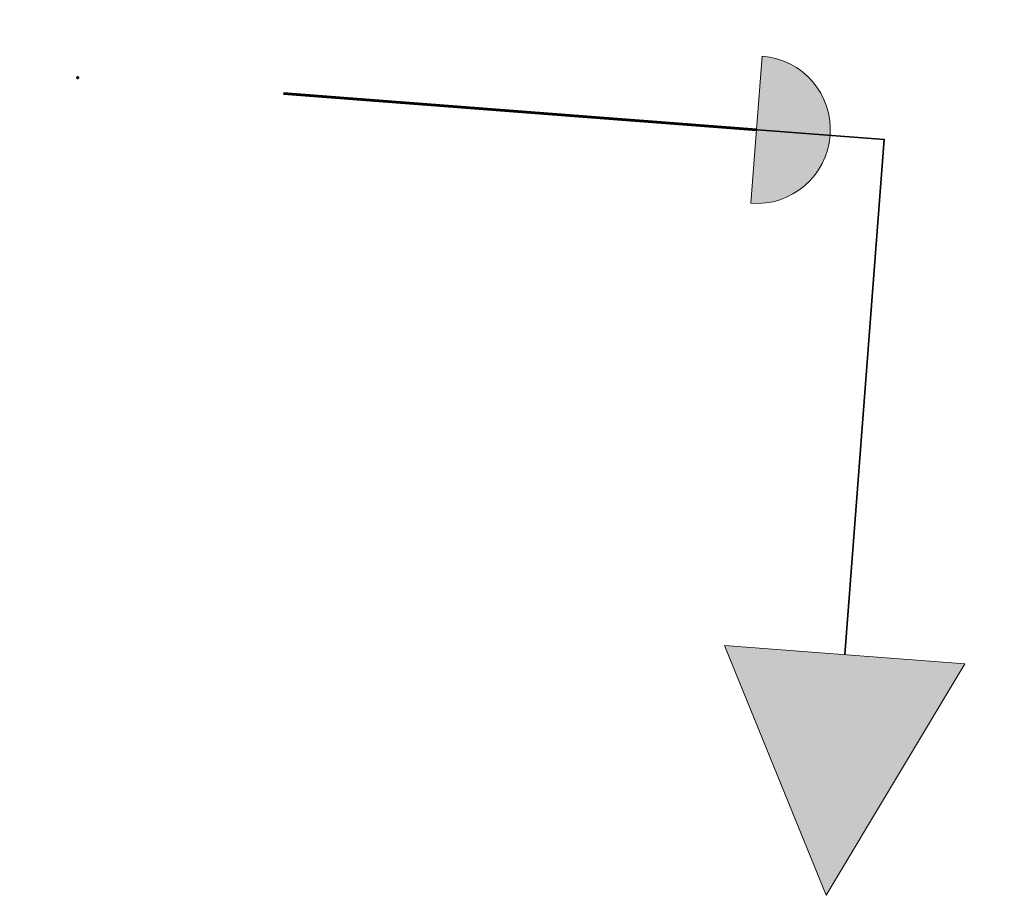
# Model space of a CAD drawing. Header units: feet. Extents: x 2273583 to 4547507, y 502165 to 1005095.
# Tile 2 of 2: x 4547501.66 to 4547507.39, y 1005089.95 to 1005095.08. Entities that reach past the tile are written whole.
import ezdxf

# ---------------------------------------------------------------- set-up
doc = ezdxf.new("R2010")
doc.units = ezdxf.units.FT
doc.header["$LTSCALE"] = 20
doc.header["$MEASUREMENT"] = 0
doc.linetypes.add('foctvex', pattern=[0])
doc.layers.add('SG_P_Detection', color=7, linetype='Continuous', lineweight=35, true_color=0xb22222)
doc.layers.add('SG_P_Heads', color=2, linetype='Continuous', lineweight=35, true_color=0xffff00)

# ---------------------------------------------------------------- blocks, each defined once
blk = doc.blocks.new('PED1P')
at = {"layer": 'SG_P_Heads', "linetype": 'foctvex', "true_color": 0xa56100}
blk.add_hatch(color=44, dxfattribs=at).paths.add_polyline_path([(0.27, -0.15), (0.2, -0.15), (0.235, -0.22)])
at = {"layer": 'SG_P_Heads', "color": 44, "linetype": 'Continuous', "lineweight": 35, "true_color": 0xa56100, "flags": 128}
blk.add_lwpolyline([(0.06, 0), (0.235, 0), (0.235, -0.15)], dxfattribs=at)
at = {"layer": 'SG_P_Heads', "color": 44, "linetype": 'Continuous', "lineweight": 15, "true_color": 0xa56100, "flags": 128}
blk.add_lwpolyline([(0.27, -0.15), (0.2, -0.15), (0.235, -0.22), (0.27, -0.15)], dxfattribs=at)
at = {"layer": 'SG_P_Heads', "color": 46, "linetype": 'Continuous', "lineweight": 60, "true_color": 0x785200}
blk.add_point((0, 0), dxfattribs=at)
blk = doc.blocks.new('PEDPBP')
at = {"layer": 'SG_P_Detection', "linetype": 'foctvex', "true_color": 0xa56100}
h = blk.add_hatch(color=44, dxfattribs=at)
edge = h.paths.add_edge_path()
edge.add_line((0.18, 0.028), (0.18, -0.028))
edge.add_line((0.18, -0.028), (0.18, -0.028))
edge.add_arc((0.18, 0), 0.028, 270.0003, 449.9999)
at = {"layer": 'SG_P_Detection', "color": 44, "linetype": 'Continuous', "lineweight": 60, "true_color": 0xa56100}
blk.add_line((0, 0), (0.18, 0), dxfattribs=at)
at = {"layer": 'SG_P_Detection', "color": 44, "linetype": 'Continuous', "lineweight": 15, "true_color": 0xa56100, "flags": 128}
blk.add_lwpolyline([(0.18, 0.028), (0.18, -0.028), (0.18, -0.028, 0.999997), (0.18, 0.028)], format="xyb", dxfattribs=at)

msp = doc.modelspace()

# ---------------------------------------------------------------- block references
at = {"layer": 'SG_P_Heads', "linetype": 'ByBlock', "rotation": 355.6111921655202}
for name, p, xscale, yscale, zscale in [('PEDPBP', (4547503.1978, 1005094.6561), 15.31202525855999, 15.31202525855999, 15.31202525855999), ('PED1P', (4547502.0013, 1005094.748), 20, 20, 20)]:
    msp.add_blockref(name, p, dxfattribs=dict(at, xscale=xscale, yscale=yscale, zscale=zscale))

doc.saveas('drawing.dxf')
